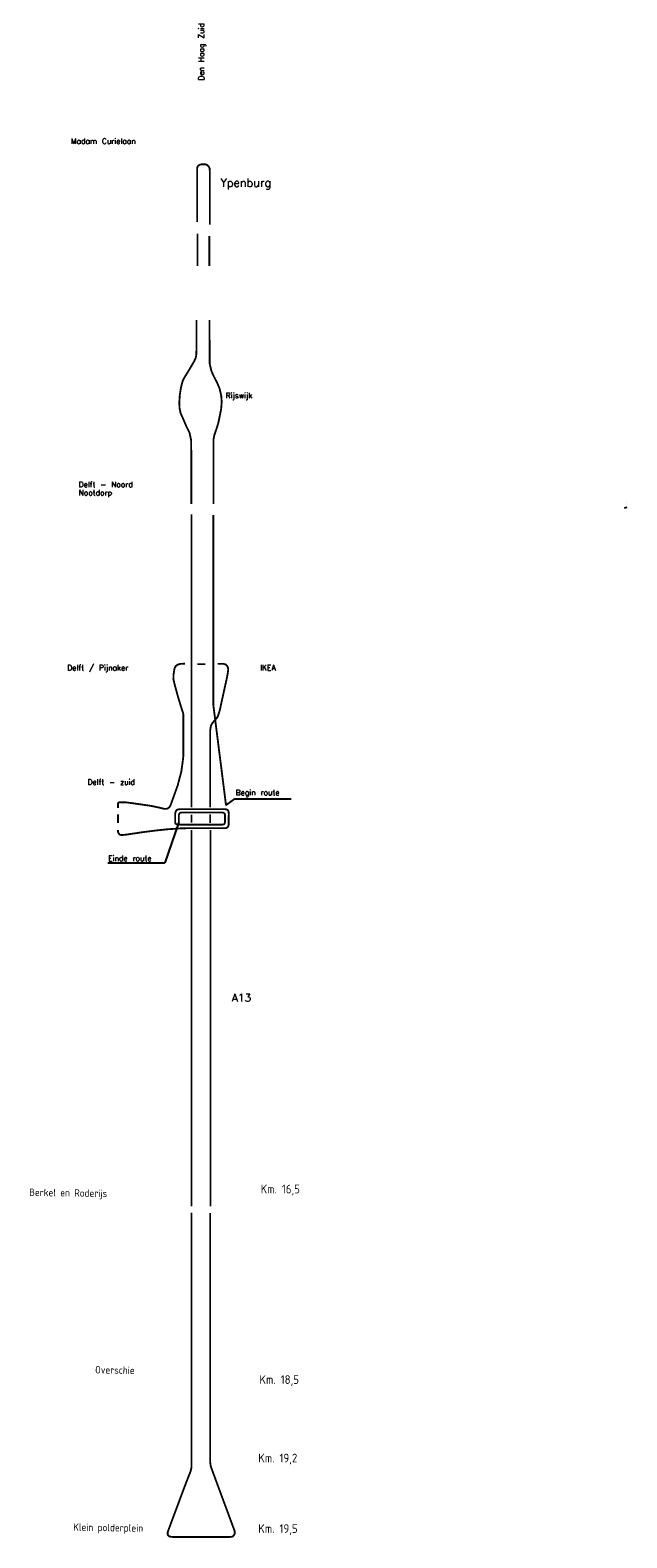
# Model space of a CAD drawing. Header units: metres. Extents: x -247 to 7802, y -425 to 6514.
# Tile 3 of 3: x 5536 to 7802, y 295 to 6023. Entities that reach past the tile are written whole.
import ezdxf

# ---------------------------------------------------------------- set-up
doc = ezdxf.new("R2010")
doc.units = ezdxf.units.M
doc.linetypes.add('ACAD_ISO03W100', pattern=[30, 12, -18])
doc.layers.add('Tekenwerk', color=18, linetype='Continuous')
doc.layers.add('VMH-XX-LEIDEN1', color=7, linetype='Continuous')
doc.styles.add('ISO', font='ISO.SHX')
doc.styles.add('SASBO', font='TXT.SHX')

msp = doc.modelspace()

# ---------------------------------------------------------------- linework, layer by layer
at = {"color": 5, "linetype": 'ACAD_ISO03W100', "ltscale": 0.05, "const_width": 7, "flags": 128}
for points in [[(6217.6, 5489.1), (6217.6, 5495.3), (6216.9, 5499.4), (6214.5, 5503.7), (6211.6, 5507.7), (6207.8, 5510.9), (6204.1, 5512.9), (6200, 5513.6), (6195.1, 5513.6), (6187.1, 5513.5), (6182.2, 5513), (6177.9, 5511.1), (6175.2, 5509.2), (6172.1, 5506.5), (6171, 5504), (6169.9, 5499), (6169.9, 5489.1)], [(6123.9, 3616), (6109.6, 3615.8), (6103.5, 3614.9), (6095.1, 3611.9), (6088.4, 3607), (6083.8, 3598.3), (6079.9, 3573.4), (6079.6, 3557.7), (6084.4, 3536.8), (6097.4, 3489.1), (6105.9, 3461.4), (6113.1, 3437.9), (6116.8, 3428.2), (6117.4, 3422.2), (6117.4, 3403.6)], [(6200.9, 3614.5), (6169.9, 3614.5)], [(6219.5, 3364.4), (6222.3, 3380.8), (6226.6, 3389.4), (6236.8, 3401.1), (6245.3, 3410.8), (6249.3, 3418.8), (6255.5, 3438.3), (6282.2, 3560.1), (6286.1, 3580.4), (6287.8, 3593.2), (6286.7, 3601.7), (6283.2, 3608.5), (6277.1, 3613.5), (6270, 3615.4), (6247.3, 3615.4)], [(5902.5, 3089), (5894.4, 3089.4), (5886.2, 3089.5), (5876.8, 3089.5), (5873.8, 3089), (5872, 3088.5), (5870.3, 3087.3), (5869.2, 3085.2), (5869.2, 3085.2), (5869.2, 3067.5)], [(6148.3, 1270), (6148.3, 583.3)], [(6219.1, 583.2), (6219.1, 587.1), (6219, 593.7), (6219, 1270)], [(6148.3, 583.2), (6148.3, 563.1), (6145.3, 548.3), (6136.9, 527.5), (6117.4, 476.5), (6060.5, 323.8), (6057.8, 314.8), (6057.6, 309.4), (6058.9, 305.1), (6062.1, 301.5), (6065.5, 299.4), (6075.9, 298.1), (6295.6, 298.1), (6301.1, 298.6), (6304.1, 299.5), (6307, 301.5), (6309.2, 304.2), (6311.6, 308.1), (6312.3, 311.1), (6312.7, 316), (6312, 321.3), (6308.7, 329.8), (6223, 561.9), (6220.9, 569.5), (6219.2, 583)]]:
    msp.add_lwpolyline(points, dxfattribs=at)
at = {"color": 1, "const_width": 7}
for points in [[(6169.9, 5489), (6169.9, 5294)], [(6217.7, 5284.3), (6217.7, 5488.7), (6217.6, 5489)], [(6217.7, 5284.3), (6217.7, 5488.7)], [(6171.2, 5250.4), (6171.2, 5127.7)], [(6215.8, 5126.7), (6215.8, 5241.7)], [(6167.6, 4922.3), (6167.6, 4824), (6166.6, 4790.5), (6164.6, 4778.4), (6157.9, 4764), (6137.1, 4729), (6124.1, 4707.8), (6118, 4697.6), (6113.9, 4687.8), (6108.1, 4664.4), (6104, 4638), (6102.1, 4610.7), (6102.7, 4588.4), (6106.8, 4568.1), (6115.4, 4549.3), (6128.6, 4518.4), (6140.6, 4493.8), (6146.7, 4466.6), (6147.7, 4407.9), (6147.7, 4223.3)], [(6232, 4223.2), (6232, 4469), (6234.9, 4484.3), (6242, 4504.9), (6250.2, 4530.5), (6260.8, 4583.4), (6263, 4611.6), (6261.4, 4633.5), (6255.1, 4661.1), (6244.8, 4685.5), (6234.5, 4704.9), (6224.3, 4726.9), (6217.6, 4755.3), (6217.2, 4801.7), (6216.6, 4922.6)], [(6148.5, 4183.2), (6148.5, 3070)], [(6117.4, 3403.6), (6117.4, 3265.9), (6116.3, 3256), (6114.4, 3240), (6109.4, 3205.2), (6095.7, 3152.9), (6068.4, 3077.4), (6063.8, 3070), (6058.2, 3066.2), (6052.9, 3064.5), (6043.3, 3064.9), (6028.3, 3068.6), (5997.2, 3075.4), (5957.1, 3081.4), (5912.1, 3087.6), (5902.5, 3089)], [(6219.5, 3069.7), (6219.5, 3364.4)], [(5901.1, 2966.7), (5966.3, 2976.4), (6010.1, 2981.9), (6056.1, 2986.9), (6085.2, 2988.8), (6109, 2990.5), (6152.7, 2991.4), (6262.5, 2991.4), (6269.2, 2991.2), (6276.5, 2991.3), (6279, 2991.4), (6282.1, 2992.8), (6285.1, 2994.9), (6287.9, 2998.2), (6288.9, 3002.2), (6289.8, 3006.8), (6289.6, 3015.1), (6289.8, 3038.5), (6289.9, 3045.3), (6289.4, 3051.7), (6288.6, 3055.2), (6287, 3058.9), (6284.3, 3061.1), (6280.6, 3062.6), (6276.2, 3063.1), (6268, 3063.5), (6113.7, 3063.5), (6108.1, 3063.6), (6103.3, 3063.1), (6097.9, 3062.2), (6095.1, 3061.5), (6091.4, 3059.5), (6088.8, 3055.6), (6086.5, 3047.9), (6086.1, 3034.4), (6086.1, 3014.7), (6087.4, 3008.9), (6090.4, 3006.4), (6096.1, 3005.1), (6110.9, 3004.5), (6262.2, 3004.5), (6267.7, 3004.9), (6271.4, 3005.7), (6273, 3007), (6274.2, 3009.3), (6275.6, 3013.6), (6275.5, 3018.6), (6275.5, 3041.2), (6275.1, 3044), (6274, 3046.4), (6272.3, 3048.3), (6270.3, 3049.5), (6267.4, 3050.4), (6259.4, 3050.4), (6111.1, 3050.4), (6108.9, 3050.2), (6106.5, 3049.7), (6103.6, 3048.1), (6101.6, 3045.3), (6100.4, 3040.7), (6100, 3031.8), (6100, 3013.7)], [(6148.4, 3042.7), (6148.4, 3011.5)], [(6219.5, 3011.2), (6219.5, 3043.1)], [(6148.5, 2984.1), (6148.5, 1554.6)], [(6220.6, 1554.8), (6220.6, 2984.6)], [(6148.3, 1530), (6148.3, 1270)], [(6219, 1270.1), (6219, 1529.2)]]:
    msp.add_lwpolyline(points, dxfattribs=at)
at = {"color": 1, "const_width": 7, "elevation": 43976.6}
msp.add_lwpolyline([(6279.5, 3077.7), (6231.2, 3459.4), (6231.2, 4181.6)], dxfattribs=at)
at = {"color": 5, "linetype": 'ACAD_ISO03W100', "ltscale": 0.05, "const_width": 7, "elevation": 43976.6, "flags": 128}
for points in [[(5869.2, 3043.2), (5869.2, 3011.1)], [(5869.2, 2984.5), (5869.2, 2977.5), (5869.8, 2975.2), (5871.8, 2971.2), (5874, 2968.2), (5877.7, 2966.1), (5880.7, 2965.2), (5885, 2964.9), (5901.1, 2966.7)]]:
    msp.add_lwpolyline(points, dxfattribs=at)
at = {"layer": 'Tekenwerk', "color": 18}
for p, q in [((6279.8, 3078.6), (6312.4, 3102.6)), ((6312.4, 3102.6), (6527, 3102.6)), ((6100, 3014.3), (6047, 2859.9)), ((5830.7, 2859.9), (6047, 2859.9))]:
    msp.add_line(p, q, dxfattribs=at)
at = {"layer": 'VMH-XX-LEIDEN1', "color": 1}
for p, q in [((7801.7, 4209.3), (7791.2, 4207.2)), ((7801.7, 4227), (7801.1, 4227.1))]:
    msp.add_line(p, q, dxfattribs=at)

# ---------------------------------------------------------------- texts
at = {"layer": 'Tekenwerk', "color": 18, "linetype": 'Continuous', "style": 'SASBO'}
msp.add_text('Den Haag Zuid', height=20.806, rotation=90, dxfattribs=at).set_placement((6195.9, 5832.3, 43976.6))
for s, height, p in [('Madam Curielaan', 20.806, (5690.5, 5591.1, 43976.6)), ('Ypenburg', 31.21, (6258.4, 5428.3, 43976.6)), ('Rijswijk', 20.81, (6278.1, 4624.9, 43976.6)), ('Delft - Noord', 20.806, (5719.9, 4286.8, 43976.6)), ('Nootdorp', 20.81, (5719.9, 4255.5, 43976.6)), ('Delft / Pijnaker', 20.806, (5676.7, 3590.4, 43976.6)), ('IKEA', 20.81, (6409.1, 3590.4, 43976.6)), ('Delft - zuid', 20.806, (5753.5, 3156, 43976.6)), ('Begin route', 20.806, (6316.2, 3116.1, 43976.6)), ('Einde route', 20.806, (5831.8, 2866.1, 43976.6)), ('A13', 29.72, (6300.9, 2332.1, 43976.6))]:
    msp.add_text(s, height=height, dxfattribs=at).set_placement(p)
at = {"layer": 'Tekenwerk', "color": 18, "style": 'ISO'}
for s, height, p in [('Berkel en Roderijs', 28.265, (5531.7, 1593.7, 43976.6)), ('Overschie', 28.27, (5782, 919.2, 43976.6)), ('Klein polderplein', 28.265, (5699.4, 321.5, 43976.6))]:
    msp.add_text(s, height=height, rotation=359.1463, dxfattribs=at).set_placement(p)
for s, p in [('Km. 16,5', (6411, 1603.4, 43976.6)), ('Km. 18,5', (6406.5, 879.4, 43976.6)), ('Km. 19,2', (6402, 581.1, 43976.6)), ('Km. 19,5', (6402, 313.2, 43976.6))]:
    msp.add_text(s, height=33.25, dxfattribs=at).set_placement(p)

doc.saveas('drawing.dxf')
